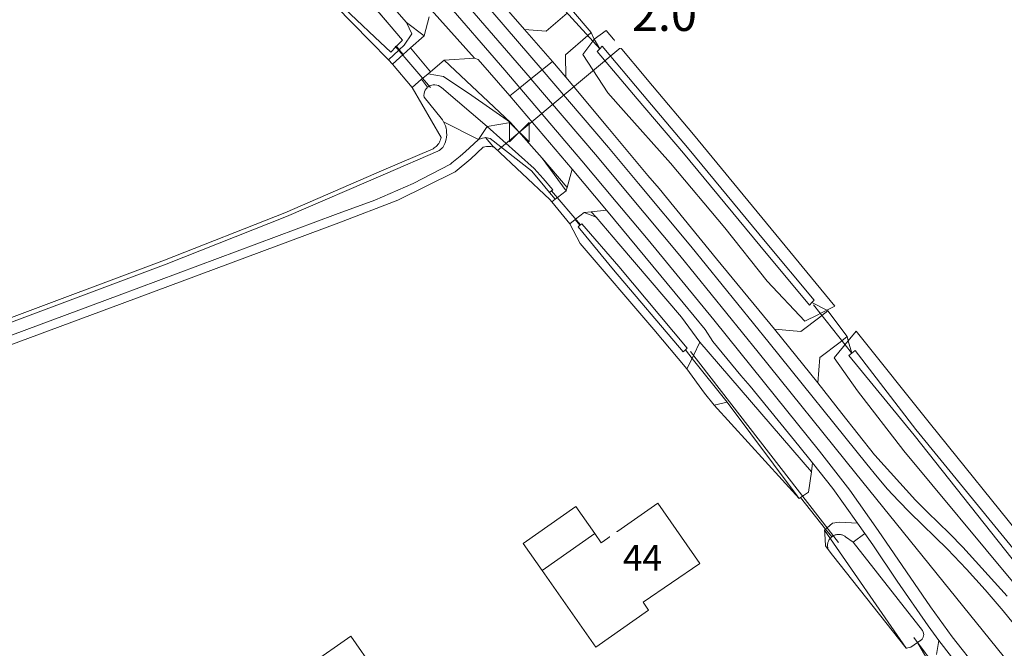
# Model space of a CAD drawing. Extents: x 140829 to 145054, y 448512 to 451778.
# Tile 60 of 152: x 142647 to 142761, y 450169 to 450242. Entities that reach past the tile are written whole.
import ezdxf

# ---------------------------------------------------------------- set-up
doc = ezdxf.new("R2010")
doc.units = 0
doc.header["$MEASUREMENT"] = 0
for name, color, linetype in [('geometrie2dBegroeidTerreindeel', 7, 'Continuous'), ('geometrie2dGebouwinstallatie', 7, 'Continuous'), ('geometrie2dGrondvlak', 7, 'Continuous'), ('geometrie2dOnbegroeidTerreindeel', 7, 'Continuous'), ('geometrie2dOndersteunendWaterdeel', 7, 'Continuous'), ('geometrie2dOndersteunendWegdeel', 7, 'Continuous'), ('geometrie2dOverigeConstructie', 7, 'Continuous'), ('geometrie2dVegetatieObject', 7, 'Continuous'), ('geometrie2dWaterdeel', 7, 'Continuous'), ('geometrie2dWegdeel', 7, 'Continuous'), ('HMPAL', 1, 'Continuous'), ('HUISNUMMER', 3, 'Continuous'), ('PPALHM', 10, 'Continuous')]:
    doc.layers.add(name, color=color, linetype=linetype)
doc.styles.get("Standard").update_dxf_attribs({"font": 'arial.ttf'})

msp = doc.modelspace()

# ---------------------------------------------------------------- linework, layer by layer
at = {"layer": 'geometrie2dBegroeidTerreindeel', "linetype": 'Continuous', "lineweight": 0}
for p, q in [((142683.44, 450243.23), (142687.46, 450239.12)), ((142713.17, 450240.1), (142710.88, 450242.79)), ((142713.51, 450239.33), (142713.17, 450240.1)), ((142714.89, 450240.35), (142713.51, 450239.33)), ((142715.76, 450239.36), (142714.89, 450240.35)), ((142687.46, 450239.12), (142689.61, 450236.92)), ((142720.3, 450233.92), (142715.76, 450239.36)), ((142689.61, 450236.92), (142690.79, 450238.05)), ((142691.28, 450237.54), (142690.04, 450236.42)), ((142690.79, 450238.05), (142690.85, 450238.1)), ((142690.85, 450238.1), (142691.28, 450237.54)), ((142689.61, 450236.92), (142690.04, 450236.42)), ((142690.04, 450236.42), (142689.61, 450236.92)), ((142689.61, 450236.92), (142689.61, 450236.92)), ((142690.04, 450236.42), (142692.33, 450233.74)), ((142725.05, 450228.24), (142720.3, 450233.92)), ((142692.33, 450233.74), (142695.7, 450227.92)), ((142741.5, 450208.3), (142725.05, 450228.24)), ((142695.34, 450227.1), (142695.24, 450226.98)), ((142695.43, 450227.22), (142695.34, 450227.1)), ((142695.51, 450227.36), (142695.43, 450227.22)), ((142695.57, 450227.49), (142695.51, 450227.36)), ((142695.63, 450227.64), (142695.57, 450227.49)), ((142695.67, 450227.79), (142695.63, 450227.64)), ((142695.7, 450227.92), (142695.67, 450227.79)), ((142694.77, 450226.61), (142689.05, 450224.15)), ((142694.9, 450226.69), (142694.77, 450226.61)), ((142695.03, 450226.78), (142694.9, 450226.69)), ((142695.14, 450226.87), (142695.03, 450226.78)), ((142695.24, 450226.98), (142695.14, 450226.87)), ((142689.05, 450224.15), (142677.55, 450219.17)), ((142677.55, 450219.17), (142663.56, 450213.64)), ((142663.56, 450213.64), (142635.32, 450203.08)), ((142740.55, 450207.82), (142741.5, 450208.3)), ((142740.69, 450207.75), (142740.55, 450207.82)), ((142742.92, 450204.76), (142740.69, 450207.75)), ((142743.97, 450205.41), (142743.06, 450204.29)), ((142752.61, 450194.57), (142743.97, 450205.41)), ((142743.06, 450204.29), (142742.92, 450204.76)), ((142765.98, 450178), (142752.61, 450194.57))]:
    msp.add_line(p, q, dxfattribs=at)
at = {"layer": 'geometrie2dGebouwinstallatie', "linetype": 'Continuous', "lineweight": 0}
for p, q in [((142705.25, 450180.72), (142711.37, 450185.02)), ((142711.37, 450185.02), (142713.58, 450181.87)), ((142713.58, 450181.87), (142707.46, 450177.57)), ((142707.46, 450177.57), (142705.25, 450180.72)), ((142707.46, 450177.57), (142707.46, 450177.57)), ((142680.45, 450166.62), (142685.21, 450169.95)), ((142685.21, 450169.95), (142688.96, 450164.6))]:
    msp.add_line(p, q, dxfattribs=at)
at = {"layer": 'geometrie2dGrondvlak', "linetype": 'Continuous', "lineweight": 0}
for p, q in [((142714.34, 450180.78), (142720.91, 450185.39)), ((142720.91, 450185.39), (142725.8, 450178.37)), ((142707.46, 450177.57), (142713.58, 450181.87)), ((142713.58, 450181.87), (142714.34, 450180.78)), ((142725.8, 450178.37), (142719.19, 450173.88)), ((142713.72, 450168.65), (142707.46, 450177.57)), ((142719.19, 450173.88), (142719.84, 450172.95)), ((142719.84, 450172.95), (142713.72, 450168.65)), ((142719.84, 450172.95), (142719.84, 450172.95))]:
    msp.add_line(p, q, dxfattribs=at)
at = {"layer": 'geometrie2dOnbegroeidTerreindeel', "linetype": 'Continuous', "lineweight": 0}
for p, q in [((142699.15, 450225.43), (142700.61, 450226.77)), ((142700.61, 450226.77), (142700.8, 450226.84)), ((142700.8, 450226.84), (142700.97, 450226.87)), ((142700.97, 450226.87), (142701.15, 450226.88)), ((142701.15, 450226.88), (142701.32, 450226.87)), ((142701.32, 450226.87), (142701.5, 450226.85)), ((142701.5, 450226.85), (142701.67, 450226.81)), ((142701.67, 450226.81), (142701.9, 450226.73)), ((142701.9, 450226.73), (142708.34, 450220.72)), ((142697.35, 450223.93), (142699.15, 450225.43)), ((142690.66, 450220.62), (142697.35, 450223.93)), ((142683.8, 450217.98), (142690.66, 450220.62)), ((142708.34, 450220.72), (142708.58, 450220.43)), ((142708.58, 450220.43), (142710.66, 450217.86)), ((142658.63, 450208.6), (142683.8, 450217.98)), ((142710.66, 450217.86), (142711.87, 450215.59)), ((142711.87, 450215.59), (142720.44, 450205.57)), ((142636.32, 450200.35), (142658.63, 450208.6)), ((142720.44, 450205.57), (142724.3, 450201)), ((142724.3, 450201), (142726.35, 450198.2)), ((142726.35, 450198.2), (142727.48, 450196.8)), ((142727.48, 450196.8), (142728.98, 450197.14)), ((142728.98, 450197.14), (142737.12, 450186.25)), ((142737.12, 450186.25), (142737.36, 450185.93)), ((142737.36, 450185.93), (142737.5, 450186.04)), ((142737.5, 450186.04), (142740.39, 450182.39)), ((142720.91, 450185.39), (142714.34, 450180.78)), ((142725.8, 450178.37), (142720.91, 450185.39)), ((142740.39, 450182.39), (142740.29, 450182.25)), ((142713.58, 450181.87), (142707.46, 450177.57)), ((142714.34, 450180.78), (142713.58, 450181.87)), ((142740.29, 450182.25), (142740.32, 450181.87)), ((142740.32, 450181.87), (142740.4, 450180.43)), ((142740.4, 450180.43), (142740.72, 450180.03)), ((142740.72, 450180.03), (142741.24, 450179.37)), ((142741.24, 450179.37), (142749.79, 450168.56)), ((142719.19, 450173.88), (142725.8, 450178.37)), ((142725.8, 450178.37), (142725.8, 450178.37)), ((142707.46, 450177.57), (142713.72, 450168.65)), ((142719.84, 450172.95), (142719.19, 450173.88)), ((142713.72, 450168.65), (142719.84, 450172.95)), ((142749.79, 450168.56), (142749.84, 450168.5))]:
    msp.add_line(p, q, dxfattribs=at)
at = {"layer": 'geometrie2dOndersteunendWaterdeel', "linetype": 'Continuous', "lineweight": 0}
for p, q in [((142689.66, 450241.06), (142683.56, 450248.32)), ((142685.79, 450248.02), (142691.69, 450241.28)), ((142687.46, 450239.12), (142683.44, 450243.23)), ((142683.74, 450243.6), (142688, 450239.59)), ((142691.21, 450239.22), (142689.66, 450241.06)), ((142691.69, 450241.28), (142692.31, 450239.96)), ((142692.31, 450239.96), (142691.41, 450238.64)), ((142713.51, 450239.33), (142714.89, 450240.35)), ((142714.89, 450240.35), (142715.76, 450239.36)), ((142689.61, 450236.92), (142687.46, 450239.12)), ((142688, 450239.59), (142689.86, 450237.84)), ((142690.45, 450238.44), (142690.53, 450238.53)), ((142690.53, 450238.53), (142691.21, 450239.22)), ((142690.53, 450238.53), (142690.85, 450238.1)), ((142690.85, 450238.1), (142690.53, 450238.53)), ((142691.41, 450238.64), (142690.85, 450238.1)), ((142712.19, 450237.57), (142713.35, 450239.11)), ((142713.35, 450239.11), (142713.51, 450239.33)), ((142714.15, 450238.2), (142713.51, 450239.33)), ((142713.51, 450239.33), (142714.15, 450238.2)), ((142714.45, 450238.51), (142714.16, 450238.22)), ((142719.14, 450232.94), (142714.45, 450238.51)), ((142715.76, 450239.36), (142720.3, 450233.92)), ((142690.79, 450238.05), (142689.61, 450236.92)), ((142689.86, 450237.84), (142690.45, 450238.44)), ((142690.85, 450238.1), (142690.79, 450238.05)), ((142690.85, 450238.1), (142690.85, 450238.1)), ((142715.09, 450233.09), (142712.19, 450237.57)), ((142714.15, 450238.2), (142713.84, 450237.9)), ((142713.84, 450237.9), (142718.51, 450232.41)), ((142714.16, 450238.22), (142714.15, 450238.2)), ((142693.58, 450234.8), (142694.19, 450235.31)), ((142694.19, 450235.31), (142695.97, 450235.02)), ((142695.97, 450235.02), (142699.29, 450232.81)), ((142692.33, 450233.74), (142693.44, 450234.68)), ((142693.44, 450234.68), (142693.58, 450234.8)), ((142693.44, 450234.68), (142694.14, 450233.75)), ((142694.14, 450233.75), (142693.44, 450234.68)), ((142694.33, 450233.89), (142694.2, 450233.8)), ((142694.48, 450233.96), (142694.33, 450233.89)), ((142694.62, 450234), (142694.48, 450233.96)), ((142694.78, 450234.03), (142694.62, 450234)), ((142694.99, 450234.05), (142694.78, 450234.03)), ((142695.2, 450234.01), (142694.99, 450234.05)), ((142695.4, 450233.94), (142695.2, 450234.01)), ((142695.58, 450233.84), (142695.4, 450233.94)), ((142720.3, 450233.92), (142725.05, 450228.24)), ((142695.7, 450227.92), (142692.33, 450233.74)), ((142693.73, 450233.01), (142693.72, 450232.8)), ((142693.72, 450232.8), (142693.74, 450232.59)), ((142693.78, 450233.21), (142693.73, 450233.01)), ((142693.86, 450233.41), (142693.78, 450233.21)), ((142693.97, 450233.58), (142693.86, 450233.41)), ((142694.08, 450233.7), (142693.97, 450233.58)), ((142694.14, 450233.75), (142694.08, 450233.7)), ((142694.2, 450233.8), (142694.14, 450233.75)), ((142695.74, 450233.71), (142695.58, 450233.84)), ((142701.06, 450229.18), (142695.74, 450233.71)), ((142699.29, 450232.81), (142703.79, 450229.67)), ((142716.9, 450231.05), (142715.09, 450233.09)), ((142724.54, 450226.53), (142719.14, 450232.94)), ((142693.74, 450232.59), (142695.7, 450230.17)), ((142718.51, 450232.41), (142723.88, 450226.08)), ((142722.37, 450224.92), (142716.9, 450231.05)), ((142695.7, 450230.17), (142695.86, 450229.96)), ((142695.86, 450229.96), (142696, 450229.74)), ((142696, 450229.74), (142696.11, 450229.5)), ((142696.11, 450229.5), (142696.21, 450229.26)), ((142703.79, 450229.67), (142701.06, 450229.18)), ((142701.06, 450229.18), (142703.79, 450229.67)), ((142703.79, 450229.67), (142707.47, 450225.49)), ((142703.79, 450229.67), (142703.79, 450229.67)), ((142696.21, 450229.26), (142696.28, 450229)), ((142696.28, 450229), (142696.33, 450228.75)), ((142696.33, 450228.75), (142696.35, 450228.49)), ((142696.36, 450228.22), (142696.34, 450227.96)), ((142696.35, 450228.49), (142696.36, 450228.22)), ((142701.06, 450229.18), (142701.06, 450229.18)), ((142706.53, 450224.32), (142701.06, 450229.18)), ((142725.05, 450228.24), (142741.5, 450208.3)), ((142695.24, 450226.98), (142695.34, 450227.1)), ((142695.34, 450227.1), (142695.43, 450227.22)), ((142695.43, 450227.22), (142695.51, 450227.36)), ((142695.51, 450227.36), (142695.57, 450227.49)), ((142695.57, 450227.49), (142695.63, 450227.64)), ((142695.63, 450227.64), (142695.67, 450227.79)), ((142695.67, 450227.79), (142695.7, 450227.92)), ((142696.14, 450227.2), (142696.03, 450226.97)), ((142696.22, 450227.4), (142696.14, 450227.2)), ((142696.23, 450227.45), (142696.22, 450227.4)), ((142696.3, 450227.7), (142696.23, 450227.45)), ((142696.34, 450227.96), (142696.3, 450227.7)), ((142699.01, 450226.69), (142700.07, 450227.69)), ((142700.07, 450227.69), (142700.09, 450227.69)), ((142700.09, 450227.69), (142700.29, 450227.77)), ((142700.29, 450227.77), (142700.52, 450227.84)), ((142700.52, 450227.84), (142700.75, 450227.88)), ((142700.75, 450227.88), (142700.89, 450227.9)), ((142700.89, 450227.9), (142701.72, 450226.9)), ((142700.89, 450227.9), (142701.4, 450227.81)), ((142701.72, 450226.9), (142700.89, 450227.9)), ((142700.89, 450227.9), (142700.89, 450227.9)), ((142701.4, 450227.81), (142706.22, 450224.05)), ((142689.05, 450224.15), (142694.77, 450226.61)), ((142695.31, 450226.31), (142689.24, 450223.7)), ((142694.77, 450226.61), (142694.9, 450226.69)), ((142694.9, 450226.69), (142695.03, 450226.78)), ((142695.03, 450226.78), (142695.14, 450226.87)), ((142695.14, 450226.87), (142695.24, 450226.98)), ((142695.47, 450226.4), (142695.31, 450226.31)), ((142695.63, 450226.5), (142695.47, 450226.4)), ((142695.77, 450226.62), (142695.63, 450226.5)), ((142695.91, 450226.74), (142695.77, 450226.62)), ((142696.03, 450226.97), (142695.91, 450226.74)), ((142697.92, 450225.72), (142698.54, 450226.27)), ((142698.54, 450226.27), (142699.01, 450226.69)), ((142700.61, 450226.77), (142699.15, 450225.43)), ((142700.8, 450226.84), (142700.61, 450226.77)), ((142700.97, 450226.87), (142700.8, 450226.84)), ((142701.15, 450226.88), (142700.97, 450226.87)), ((142701.32, 450226.87), (142701.15, 450226.88)), ((142701.5, 450226.85), (142701.32, 450226.87)), ((142701.67, 450226.81), (142701.5, 450226.85)), ((142701.9, 450226.73), (142701.67, 450226.81)), ((142701.72, 450226.9), (142701.9, 450226.73)), ((142701.9, 450226.73), (142701.72, 450226.9)), ((142708.34, 450220.72), (142701.9, 450226.73)), ((142723.88, 450226.08), (142732.76, 450215.37)), ((142733.41, 450215.8), (142724.54, 450226.53)), ((142692.46, 450222.58), (142696.79, 450224.81)), ((142696.79, 450224.81), (142696.97, 450224.96)), ((142696.97, 450224.96), (142697.92, 450225.72)), ((142699.15, 450225.43), (142697.35, 450223.93)), ((142707.47, 450225.49), (142710.26, 450221.71)), ((142728.7, 450217.4), (142722.37, 450224.92)), ((142677.55, 450219.17), (142689.05, 450224.15)), ((142689.24, 450223.7), (142677.74, 450218.71)), ((142697.35, 450223.93), (142690.66, 450220.62)), ((142706.22, 450224.05), (142707.21, 450222.85)), ((142707.56, 450223.14), (142706.53, 450224.32)), ((142688, 450220.62), (142692.46, 450222.58)), ((142707.21, 450222.85), (142708.32, 450221.52)), ((142708.69, 450221.83), (142707.56, 450223.14)), ((142708.32, 450221.52), (142708.56, 450221.72)), ((142708.32, 450221.52), (142708.98, 450220.73)), ((142708.98, 450220.73), (142708.32, 450221.52)), ((142708.56, 450221.72), (142708.69, 450221.83)), ((142710.26, 450221.71), (142709.23, 450220.92)), ((142683.44, 450218.94), (142688, 450220.62)), ((142690.66, 450220.62), (142683.8, 450217.98)), ((142708.58, 450220.43), (142708.34, 450220.72)), ((142708.98, 450220.73), (142708.58, 450220.43)), ((142709.23, 450220.92), (142708.98, 450220.73)), ((142663.56, 450213.64), (142677.55, 450219.17)), ((142711.35, 450218.41), (142712.34, 450219.18)), ((142712.34, 450219.18), (142713.75, 450218.65)), ((142658.27, 450209.57), (142683.44, 450218.94)), ((142683.8, 450217.98), (142658.63, 450208.6)), ((142677.74, 450218.71), (142663.73, 450213.18)), ((142710.66, 450217.86), (142711.3, 450218.37)), ((142711.87, 450215.59), (142710.66, 450217.86)), ((142710.66, 450217.86), (142710.66, 450217.86)), ((142711.3, 450218.37), (142711.35, 450218.41)), ((142711.3, 450218.37), (142711.86, 450217.7)), ((142711.86, 450217.7), (142711.3, 450218.37)), ((142712.09, 450217.89), (142711.91, 450217.74)), ((142716.39, 450212.9), (142712.09, 450217.89)), ((142713.75, 450218.65), (142716.37, 450215.53)), ((142711.86, 450217.7), (142711.64, 450217.51)), ((142711.64, 450217.51), (142715.77, 450212.53)), ((142711.91, 450217.74), (142711.86, 450217.7)), ((142733.62, 450211.19), (142728.7, 450217.4)), ((142720.44, 450205.57), (142711.87, 450215.59)), ((142739.07, 450209), (142733.41, 450215.8)), ((142716.37, 450215.53), (142723.68, 450207.04)), ((142732.76, 450215.37), (142738.53, 450208.42)), ((142635.32, 450203.08), (142663.56, 450213.64)), ((142663.73, 450213.18), (142635.5, 450202.62)), ((142715.77, 450212.53), (142723.87, 450202.99)), ((142724.34, 450203.42), (142716.39, 450212.9)), ((142738, 450206.55), (142733.62, 450211.19)), ((142635.97, 450201.32), (142658.27, 450209.57)), ((142738.53, 450208.42), (142738.8, 450208.71)), ((142738.8, 450208.71), (142739.07, 450209)), ((142740.55, 450207.82), (142738.8, 450208.71)), ((142738.8, 450208.71), (142740.55, 450207.82)), ((142658.63, 450208.6), (142636.32, 450200.35)), ((142740.55, 450207.82), (142739.8, 450207.45)), ((142741.5, 450208.3), (142740.55, 450207.82)), ((142741.5, 450208.3), (142741.5, 450208.3)), ((142723.68, 450207.04), (142725.79, 450204.13)), ((142739.53, 450207.31), (142738, 450206.55)), ((142739.8, 450207.45), (142739.53, 450207.31)), ((142739.53, 450207.31), (142739.53, 450207.31)), ((142724.3, 450201), (142720.44, 450205.57)), ((142743.06, 450204.29), (142743.97, 450205.41)), ((142743.97, 450205.41), (142752.61, 450194.57)), ((142725.79, 450204.13), (142725.05, 450202.57)), ((142742.67, 450203.81), (142743.06, 450204.29)), ((142743.06, 450204.29), (142743.48, 450202.85)), ((142743.06, 450204.29), (142743.06, 450204.29)), ((142743.48, 450202.85), (142743.06, 450204.29)), ((142723.87, 450202.99), (142724.1, 450203.2)), ((142724.1, 450203.2), (142724.11, 450203.21)), ((142724.11, 450203.21), (142724.34, 450203.42)), ((142724.11, 450203.21), (142724.89, 450202.23)), ((142724.89, 450202.23), (142724.11, 450203.21)), ((142741.42, 450202.29), (142742.51, 450203.62)), ((142742.51, 450203.62), (142742.67, 450203.81)), ((142743.84, 450203.14), (142743.48, 450202.85)), ((142750.9, 450193.95), (142743.84, 450203.14)), ((142724.89, 450202.23), (142724.3, 450201)), ((142725.05, 450202.57), (142724.89, 450202.23)), ((142724.89, 450202.23), (142724.89, 450202.23)), ((142744.14, 450198.47), (142741.42, 450202.29)), ((142743.48, 450202.85), (142743.12, 450202.56)), ((142743.12, 450202.56), (142750.7, 450193.29)), ((142749.52, 450191.48), (142744.14, 450198.47)), ((142764.36, 450177.5), (142750.9, 450193.95)), ((142752.61, 450194.57), (142765.98, 450178)), ((142750.7, 450193.29), (142765.4, 450174.75)), ((142762.35, 450176.07), (142749.52, 450191.48))]:
    msp.add_line(p, q, dxfattribs=at)
at = {"layer": 'geometrie2dOndersteunendWegdeel', "linetype": 'Continuous', "lineweight": 0}
for p, q in [((142705.42, 450240.48), (142697.55, 450249.46)), ((142691.69, 450241.28), (142685.79, 450248.02)), ((142694.34, 450241.93), (142693.74, 450239.73)), ((142710.38, 450242.37), (142707.91, 450240.29)), ((142693.74, 450239.73), (142691.69, 450241.28)), ((142691.69, 450241.28), (142693.74, 450239.73)), ((142692.31, 450239.96), (142691.69, 450241.28)), ((142691.69, 450241.28), (142691.69, 450241.28)), ((142691.41, 450238.64), (142692.31, 450239.96)), ((142693.74, 450239.73), (142692.16, 450238.34)), ((142707.91, 450240.29), (142705.42, 450240.48)), ((142710.18, 450237.52), (142712.76, 450239.75)), ((142712.76, 450239.75), (142713.17, 450240.1)), ((142713.17, 450240.1), (142713.51, 450239.33)), ((142690.85, 450238.1), (142691.41, 450238.64)), ((142713.35, 450239.11), (142712.19, 450237.57)), ((142713.51, 450239.33), (142713.35, 450239.11)), ((142691.28, 450237.54), (142690.85, 450238.1)), ((142692.16, 450238.34), (142691.28, 450237.54)), ((142710.22, 450234.91), (142710.18, 450237.52)), ((142712.19, 450237.57), (142715.09, 450233.09)), ((142694.47, 450235.55), (142696.05, 450236.91)), ((142696.05, 450236.91), (142699.58, 450237.15)), ((142703.79, 450229.67), (142696.05, 450236.91)), ((142696.05, 450236.91), (142703.79, 450229.67)), ((142699.58, 450237.15), (142700.03, 450236.96)), ((142700.03, 450236.96), (142703.71, 450232.76)), ((142694.19, 450235.31), (142694.47, 450235.55)), ((142695.97, 450235.02), (142694.19, 450235.31)), ((142694.47, 450235.55), (142694.47, 450235.55)), ((142699.29, 450232.81), (142695.97, 450235.02)), ((142715.1, 450229.06), (142710.22, 450234.91)), ((142703.79, 450229.67), (142699.29, 450232.81)), ((142703.71, 450232.76), (142703.72, 450232.75)), ((142703.72, 450232.75), (142710.94, 450224.21)), ((142715.09, 450233.09), (142716.9, 450231.05)), ((142716.9, 450231.05), (142722.37, 450224.92)), ((142707.47, 450225.49), (142703.79, 450229.67)), ((142719.76, 450223.51), (142715.1, 450229.06)), ((142710.37, 450222.1), (142707.47, 450225.49)), ((142707.47, 450225.49), (142707.47, 450225.49)), ((142707.47, 450225.49), (142710.37, 450222.1)), ((142710.26, 450221.71), (142707.47, 450225.49)), ((142707.47, 450225.49), (142707.47, 450225.49)), ((142722.37, 450224.92), (142728.7, 450217.4)), ((142710.94, 450224.21), (142710.37, 450222.1)), ((142721.05, 450221.97), (142719.76, 450223.51)), ((142719.76, 450223.51), (142719.76, 450223.51)), ((142710.37, 450222.1), (142710.26, 450221.71)), ((142727.75, 450213.79), (142721.05, 450221.97)), ((142712.34, 450219.18), (142713.15, 450219.27)), ((142713.75, 450218.65), (142712.34, 450219.18)), ((142713.15, 450219.27), (142714.94, 450219.47)), ((142713.75, 450218.65), (142713.15, 450219.27)), ((142713.15, 450219.27), (142713.75, 450218.65)), ((142713.15, 450219.27), (142713.15, 450219.27)), ((142714.94, 450219.47), (142723.86, 450208.68)), ((142716.37, 450215.53), (142713.75, 450218.65)), ((142728.7, 450217.4), (142733.62, 450211.19)), ((142723.68, 450207.04), (142716.37, 450215.53)), ((142734.47, 450205.62), (142727.75, 450213.79)), ((142733.62, 450211.19), (142738, 450206.55)), ((142723.86, 450208.68), (142726.4, 450205.6)), ((142739.8, 450207.45), (142740.55, 450207.82)), ((142740.69, 450207.75), (142739.99, 450207.21)), ((142740.55, 450207.82), (142740.69, 450207.75)), ((142725.79, 450204.13), (142723.68, 450207.04)), ((142739.75, 450207.03), (142737.53, 450205.35)), ((142738, 450206.55), (142739.53, 450207.31)), ((142739.53, 450207.31), (142739.8, 450207.45)), ((142739.99, 450207.21), (142739.75, 450207.03)), ((142726.4, 450205.6), (142727.31, 450204.21)), ((142737.53, 450205.35), (142734.47, 450205.62)), ((142725.05, 450202.57), (142725.79, 450204.13)), ((142738.76, 450189.05), (142725.79, 450204.13)), ((142725.79, 450204.13), (142738.76, 450189.05)), ((142725.79, 450204.13), (142725.79, 450204.13)), ((142727.31, 450204.21), (142730.58, 450200.24)), ((142739.76, 450202.32), (142742.1, 450204.13)), ((142742.1, 450204.13), (142742.3, 450204.29)), ((142742.3, 450204.29), (142742.92, 450204.76)), ((142743.06, 450204.29), (142742.67, 450203.81)), ((142742.92, 450204.76), (142743.06, 450204.29)), ((142742.51, 450203.62), (142741.42, 450202.29)), ((142742.67, 450203.81), (142742.51, 450203.62)), ((142724.3, 450201), (142724.89, 450202.23)), ((142724.89, 450202.23), (142725.05, 450202.57)), ((142724.89, 450202.23), (142728.98, 450197.14)), ((142728.98, 450197.14), (142724.89, 450202.23)), ((142739.51, 450199.38), (142739.76, 450202.32)), ((142741.42, 450202.29), (142744.14, 450198.47)), ((142726.35, 450198.2), (142724.3, 450201)), ((142724.3, 450201), (142724.3, 450201)), ((142730.58, 450200.24), (142731.65, 450199.01)), ((142731.65, 450199.01), (142737.29, 450192.06)), ((142742.31, 450195.83), (142739.51, 450199.38)), ((142744.14, 450198.47), (142749.52, 450191.48)), ((142727.48, 450196.8), (142726.35, 450198.2)), ((142728.98, 450197.14), (142727.48, 450196.8)), ((142737.12, 450186.25), (142728.98, 450197.14)), ((142746.11, 450191.02), (142742.31, 450195.83)), ((142737.29, 450192.06), (142738.9, 450190.07)), ((142746.16, 450190.97), (142746.11, 450191.02)), ((142746.11, 450191.02), (142746.11, 450191.02)), ((142750.87, 450185.76), (142746.16, 450190.97)), ((142749.52, 450191.48), (142762.35, 450176.07)), ((142738.9, 450190.07), (142738.76, 450189.05)), ((142738.9, 450190.07), (142738.9, 450190.07)), ((142738.76, 450189.05), (142738.44, 450186.69)), ((142737.36, 450185.93), (142737.12, 450186.25)), ((142737.5, 450186.04), (142737.36, 450185.93)), ((142737.75, 450186.21), (142737.5, 450186.04)), ((142738.44, 450186.69), (142737.75, 450186.21)), ((142752.25, 450184.37), (142750.87, 450185.76)), ((142754.81, 450181.86), (142752.25, 450184.37)), ((142740.29, 450182.25), (142740.39, 450182.39)), ((142740.39, 450182.39), (142740.59, 450182.55)), ((142741.13, 450181.48), (142740.39, 450182.39)), ((142740.39, 450182.39), (142741.13, 450181.48)), ((142740.59, 450182.55), (142741.24, 450183.08)), ((142741.24, 450183.08), (142742, 450183.2)), ((142742, 450183.2), (142744.12, 450183.09)), ((142744.12, 450183.09), (142744.98, 450181.88)), ((142744.12, 450183.09), (142744.12, 450183.09)), ((142740.32, 450181.87), (142740.29, 450182.25)), ((142740.4, 450180.43), (142740.32, 450181.87)), ((142740.89, 450181.23), (142740.84, 450181.16)), ((142740.94, 450181.3), (142740.89, 450181.23)), ((142741.01, 450181.37), (142740.94, 450181.3)), ((142741.07, 450181.43), (142741.01, 450181.37)), ((142741.1, 450181.46), (142741.07, 450181.43)), ((142741.13, 450181.48), (142741.1, 450181.46)), ((142741.14, 450181.49), (142741.13, 450181.48)), ((142741.21, 450181.55), (142741.14, 450181.49)), ((142741.29, 450181.59), (142741.21, 450181.55)), ((142741.32, 450181.61), (142741.29, 450181.59)), ((142741.37, 450181.64), (142741.32, 450181.61)), ((142741.46, 450181.68), (142741.37, 450181.64)), ((142741.54, 450181.71), (142741.46, 450181.68)), ((142741.63, 450181.73), (142741.54, 450181.71)), ((142741.72, 450181.75), (142741.63, 450181.73)), ((142741.81, 450181.76), (142741.72, 450181.75)), ((142741.9, 450181.77), (142741.81, 450181.76)), ((142741.99, 450181.77), (142741.9, 450181.77)), ((142742.08, 450181.77), (142741.99, 450181.77)), ((142742.17, 450181.75), (142742.08, 450181.77)), ((142742.26, 450181.73), (142742.17, 450181.75)), ((142742.35, 450181.71), (142742.26, 450181.73)), ((142742.43, 450181.68), (142742.35, 450181.71)), ((142742.51, 450181.64), (142742.43, 450181.68)), ((142742.59, 450181.6), (142742.51, 450181.64)), ((142742.67, 450181.55), (142742.59, 450181.6)), ((142742.74, 450181.5), (142742.67, 450181.55)), ((142742.75, 450181.49), (142742.74, 450181.5)), ((142743.61, 450180.88), (142742.75, 450181.49)), ((142744.98, 450181.88), (142743.61, 450180.88)), ((142743.61, 450180.88), (142744.98, 450181.88)), ((142744.98, 450181.88), (142745.9, 450180.57)), ((142756.38, 450180.28), (142754.81, 450181.86)), ((142740.72, 450180.03), (142740.4, 450180.43)), ((142740.65, 450180.56), (142740.64, 450180.46)), ((142740.64, 450180.46), (142740.65, 450180.37)), ((142740.67, 450180.74), (142740.65, 450180.65)), ((142740.65, 450180.65), (142740.65, 450180.56)), ((142740.65, 450180.37), (142740.66, 450180.28)), ((142740.66, 450180.28), (142740.67, 450180.19)), ((142740.69, 450180.82), (142740.67, 450180.74)), ((142740.67, 450180.19), (142740.69, 450180.1)), ((142740.72, 450180.91), (142740.69, 450180.82)), ((142740.69, 450180.1), (142740.72, 450180.03)), ((142740.75, 450180.99), (142740.72, 450180.91)), ((142740.79, 450181.08), (142740.75, 450180.99)), ((142740.84, 450181.16), (142740.79, 450181.08)), ((142751.69, 450170.59), (142743.61, 450180.88)), ((142745.9, 450180.57), (142748.75, 450176.32)), ((142761.52, 450174.6), (142756.38, 450180.28)), ((142740.72, 450180.03), (142740.72, 450180.03)), ((142748.75, 450176.32), (142752.34, 450171.14)), ((142752.34, 450171.14), (142753.6, 450169.44)), ((142751.63, 450169.58), (142751.78, 450169.84)), ((142751.78, 450170.42), (142751.69, 450170.59)), ((142751.83, 450170.13), (142751.78, 450170.42)), ((142751.78, 450169.84), (142751.83, 450170.13)), ((142749.79, 450168.56), (142750.32, 450168.67)), ((142750.32, 450168.67), (142751.1, 450169.19)), ((142751.1, 450169.19), (142751.11, 450169.19)), ((142751.11, 450169.19), (142751.39, 450169.38)), ((142751.11, 450169.19), (142752.78, 450166.32)), ((142752.78, 450166.32), (142751.11, 450169.19)), ((142751.39, 450169.38), (142751.41, 450169.39)), ((142751.41, 450169.39), (142751.63, 450169.58)), ((142753.6, 450169.44), (142753.3, 450167.8)), ((142753.6, 450169.44), (142753.6, 450169.44)), ((142749.84, 450168.5), (142749.79, 450168.56)), ((142749.79, 450168.56), (142749.79, 450168.56))]:
    msp.add_line(p, q, dxfattribs=at)
at = {"layer": 'geometrie2dOverigeConstructie', "linetype": 'Continuous', "lineweight": 0}
for p, q in [((142709.33, 450243.52), (142714.21, 450238.17)), ((142714.21, 450238.17), (142709.33, 450243.52)), ((142694.49, 450233.74), (142690.37, 450238.54)), ((142690.37, 450238.54), (142694.49, 450233.74)), ((142711.91, 450217.74), (142708.56, 450221.72)), ((142708.56, 450221.72), (142711.91, 450217.74)), ((142739.02, 450208.44), (142743.42, 450202.87)), ((142743.42, 450202.87), (142739.02, 450208.44)), ((142724.7, 450203.02), (142741.93, 450180.83)), ((142741.93, 450180.83), (142724.7, 450203.02)), ((142750.68, 450169.77), (142757.41, 450160.8)), ((142757.41, 450160.8), (142750.68, 450169.77))]:
    msp.add_line(p, q, dxfattribs=at)
at = {"layer": 'geometrie2dVegetatieObject', "linetype": 'Continuous', "lineweight": 0}
for p, q in [((142728.98, 450197.14), (142727.48, 450196.8)), ((142727.48, 450196.8), (142737.36, 450185.93)), ((142737.12, 450186.25), (142728.98, 450197.14)), ((142737.36, 450185.93), (142737.12, 450186.25)), ((142740.29, 450182.25), (142740.32, 450181.87)), ((142749.79, 450168.56), (142740.29, 450182.25)), ((142740.32, 450181.87), (142740.4, 450180.43)), ((142740.4, 450180.43), (142740.72, 450180.03)), ((142740.72, 450180.03), (142741.24, 450179.37)), ((142741.24, 450179.37), (142749.79, 450168.56))]:
    msp.add_line(p, q, dxfattribs=at)
at = {"layer": 'geometrie2dWaterdeel', "linetype": 'Continuous', "lineweight": 0}
for p, q in [((142683.56, 450248.32), (142689.66, 450241.06)), ((142688, 450239.59), (142683.74, 450243.6)), ((142689.66, 450241.06), (142691.21, 450239.22)), ((142689.86, 450237.84), (142688, 450239.59)), ((142690.53, 450238.53), (142690.45, 450238.44)), ((142691.21, 450239.22), (142690.53, 450238.53)), ((142714.16, 450238.22), (142714.45, 450238.51)), ((142714.45, 450238.51), (142719.14, 450232.94)), ((142690.45, 450238.44), (142689.86, 450237.84)), ((142713.84, 450237.9), (142714.15, 450238.2)), ((142718.51, 450232.41), (142713.84, 450237.9)), ((142714.15, 450238.2), (142714.16, 450238.22)), ((142694.2, 450233.8), (142694.33, 450233.89)), ((142694.33, 450233.89), (142694.48, 450233.96)), ((142694.48, 450233.96), (142694.62, 450234)), ((142694.62, 450234), (142694.78, 450234.03)), ((142694.78, 450234.03), (142694.99, 450234.05)), ((142694.99, 450234.05), (142695.2, 450234.01)), ((142695.2, 450234.01), (142695.4, 450233.94)), ((142695.4, 450233.94), (142695.58, 450233.84)), ((142693.72, 450232.8), (142693.73, 450233.01)), ((142693.74, 450232.59), (142693.72, 450232.8)), ((142693.73, 450233.01), (142693.78, 450233.21)), ((142693.78, 450233.21), (142693.86, 450233.41)), ((142693.86, 450233.41), (142693.97, 450233.58)), ((142693.97, 450233.58), (142694.08, 450233.7)), ((142694.08, 450233.7), (142694.14, 450233.75)), ((142694.14, 450233.75), (142694.2, 450233.8)), ((142695.58, 450233.84), (142695.74, 450233.71)), ((142695.74, 450233.71), (142701.06, 450229.18)), ((142719.14, 450232.94), (142724.54, 450226.53)), ((142695.7, 450230.17), (142693.74, 450232.59)), ((142723.88, 450226.08), (142718.51, 450232.41)), ((142695.86, 450229.96), (142695.7, 450230.17)), ((142696, 450229.74), (142695.86, 450229.96)), ((142696.11, 450229.5), (142696, 450229.74)), ((142696, 450229.74), (142700.07, 450227.69)), ((142700.07, 450227.69), (142696, 450229.74)), ((142696.21, 450229.26), (142696.11, 450229.5)), ((142696.28, 450229), (142696.21, 450229.26)), ((142696.33, 450228.75), (142696.28, 450229)), ((142696.35, 450228.49), (142696.33, 450228.75)), ((142696.34, 450227.96), (142696.36, 450228.22)), ((142696.36, 450228.22), (142696.35, 450228.49)), ((142700.07, 450227.69), (142701.06, 450229.18)), ((142701.06, 450229.18), (142700.07, 450227.69)), ((142701.06, 450229.18), (142706.53, 450224.32)), ((142696.03, 450226.97), (142696.14, 450227.2)), ((142696.14, 450227.2), (142696.22, 450227.4)), ((142696.22, 450227.4), (142696.23, 450227.45)), ((142696.23, 450227.45), (142696.3, 450227.7)), ((142696.3, 450227.7), (142696.34, 450227.96)), ((142700.07, 450227.69), (142699.01, 450226.69)), ((142700.09, 450227.69), (142700.07, 450227.69)), ((142700.07, 450227.69), (142700.07, 450227.69)), ((142700.07, 450227.69), (142700.07, 450227.69)), ((142700.29, 450227.77), (142700.09, 450227.69)), ((142700.52, 450227.84), (142700.29, 450227.77)), ((142700.75, 450227.88), (142700.52, 450227.84)), ((142700.89, 450227.9), (142700.75, 450227.88)), ((142701.4, 450227.81), (142700.89, 450227.9)), ((142706.22, 450224.05), (142701.4, 450227.81)), ((142689.24, 450223.7), (142695.31, 450226.31)), ((142695.31, 450226.31), (142695.47, 450226.4)), ((142695.47, 450226.4), (142695.63, 450226.5)), ((142695.63, 450226.5), (142695.77, 450226.62)), ((142695.77, 450226.62), (142695.91, 450226.74)), ((142695.91, 450226.74), (142696.03, 450226.97)), ((142698.54, 450226.27), (142697.92, 450225.72)), ((142699.01, 450226.69), (142698.54, 450226.27)), ((142732.76, 450215.37), (142723.88, 450226.08)), ((142724.54, 450226.53), (142733.41, 450215.8)), ((142696.79, 450224.81), (142692.46, 450222.58)), ((142696.97, 450224.96), (142696.79, 450224.81)), ((142697.92, 450225.72), (142696.97, 450224.96)), ((142677.74, 450218.71), (142689.24, 450223.7)), ((142707.21, 450222.85), (142706.22, 450224.05)), ((142706.53, 450224.32), (142707.56, 450223.14)), ((142692.46, 450222.58), (142688, 450220.62)), ((142708.32, 450221.52), (142707.21, 450222.85)), ((142707.56, 450223.14), (142708.69, 450221.83)), ((142708.56, 450221.72), (142708.32, 450221.52)), ((142708.69, 450221.83), (142708.56, 450221.72)), ((142688, 450220.62), (142683.44, 450218.94)), ((142683.44, 450218.94), (142658.27, 450209.57)), ((142663.73, 450213.18), (142677.74, 450218.71)), ((142711.91, 450217.74), (142712.09, 450217.89)), ((142712.09, 450217.89), (142716.39, 450212.9)), ((142711.64, 450217.51), (142711.86, 450217.7)), ((142715.77, 450212.53), (142711.64, 450217.51)), ((142711.86, 450217.7), (142711.91, 450217.74)), ((142711.86, 450217.7), (142711.86, 450217.7)), ((142733.41, 450215.8), (142739.07, 450209)), ((142738.53, 450208.42), (142732.76, 450215.37)), ((142635.5, 450202.62), (142663.73, 450213.18)), ((142723.87, 450202.99), (142715.77, 450212.53)), ((142716.39, 450212.9), (142724.34, 450203.42)), ((142658.27, 450209.57), (142635.97, 450201.32)), ((142738.8, 450208.71), (142738.53, 450208.42)), ((142739.07, 450209), (142738.8, 450208.71)), ((142738.8, 450208.71), (142738.8, 450208.71)), ((142724.1, 450203.2), (142723.87, 450202.99)), ((142724.11, 450203.21), (142724.1, 450203.2)), ((142724.34, 450203.42), (142724.11, 450203.21)), ((142743.48, 450202.85), (142743.84, 450203.14)), ((142743.84, 450203.14), (142750.9, 450193.95)), ((142743.12, 450202.56), (142743.48, 450202.85)), ((142750.7, 450193.29), (142743.12, 450202.56)), ((142750.9, 450193.95), (142764.36, 450177.5)), ((142765.4, 450174.75), (142750.7, 450193.29)), ((142740.84, 450181.16), (142740.89, 450181.23)), ((142740.89, 450181.23), (142740.94, 450181.3)), ((142740.94, 450181.3), (142741.01, 450181.37)), ((142741.01, 450181.37), (142741.07, 450181.43)), ((142741.07, 450181.43), (142741.1, 450181.46)), ((142741.1, 450181.46), (142741.13, 450181.48)), ((142741.13, 450181.48), (142741.14, 450181.49)), ((142741.14, 450181.49), (142741.21, 450181.55)), ((142741.21, 450181.55), (142741.29, 450181.59)), ((142741.29, 450181.59), (142741.32, 450181.61)), ((142741.32, 450181.61), (142741.37, 450181.64)), ((142741.37, 450181.64), (142741.46, 450181.68)), ((142741.46, 450181.68), (142741.54, 450181.71)), ((142741.54, 450181.71), (142741.63, 450181.73)), ((142741.63, 450181.73), (142741.72, 450181.75)), ((142741.72, 450181.75), (142741.81, 450181.76)), ((142741.81, 450181.76), (142741.9, 450181.77)), ((142741.9, 450181.77), (142741.99, 450181.77)), ((142741.99, 450181.77), (142742.08, 450181.77)), ((142742.08, 450181.77), (142742.17, 450181.75)), ((142742.17, 450181.75), (142742.26, 450181.73)), ((142742.26, 450181.73), (142742.35, 450181.71)), ((142742.35, 450181.71), (142742.43, 450181.68)), ((142742.43, 450181.68), (142742.51, 450181.64)), ((142742.51, 450181.64), (142742.59, 450181.6)), ((142742.59, 450181.6), (142742.67, 450181.55)), ((142742.67, 450181.55), (142742.74, 450181.5)), ((142742.74, 450181.5), (142742.75, 450181.49)), ((142742.75, 450181.49), (142743.61, 450180.88)), ((142740.64, 450180.46), (142740.65, 450180.56)), ((142740.65, 450180.37), (142740.64, 450180.46)), ((142740.65, 450180.65), (142740.67, 450180.74)), ((142740.65, 450180.56), (142740.65, 450180.65)), ((142740.66, 450180.28), (142740.65, 450180.37)), ((142740.67, 450180.19), (142740.66, 450180.28)), ((142740.67, 450180.74), (142740.69, 450180.82)), ((142740.69, 450180.1), (142740.67, 450180.19)), ((142740.69, 450180.82), (142740.72, 450180.91)), ((142740.72, 450180.03), (142740.69, 450180.1)), ((142740.72, 450180.91), (142740.75, 450180.99)), ((142740.75, 450180.99), (142740.79, 450181.08)), ((142740.79, 450181.08), (142740.84, 450181.16)), ((142743.61, 450180.88), (142751.69, 450170.59)), ((142741.24, 450179.37), (142740.72, 450180.03)), ((142740.72, 450180.03), (142740.72, 450180.03)), ((142749.79, 450168.56), (142741.24, 450179.37)), ((142751.78, 450169.84), (142751.63, 450169.58)), ((142751.69, 450170.59), (142751.78, 450170.42)), ((142751.78, 450170.42), (142751.83, 450170.13)), ((142751.83, 450170.13), (142751.78, 450169.84)), ((142750.32, 450168.67), (142749.79, 450168.56)), ((142751.1, 450169.19), (142750.32, 450168.67)), ((142751.11, 450169.19), (142751.1, 450169.19)), ((142751.39, 450169.38), (142751.11, 450169.19)), ((142751.41, 450169.39), (142751.39, 450169.38)), ((142751.63, 450169.58), (142751.41, 450169.39))]:
    msp.add_line(p, q, dxfattribs=at)
at = {"layer": 'geometrie2dWegdeel', "linetype": 'Continuous', "lineweight": 0}
for p, q in [((142697.55, 450249.46), (142705.42, 450240.48)), ((142698.57, 450246.11), (142707.45, 450235.76)), ((142707.45, 450235.76), (142698.57, 450246.11)), ((142703.12, 450235.73), (142695.34, 450244.73)), ((142695.34, 450244.73), (142703.12, 450235.73)), ((142706.06, 450234.84), (142697.31, 450244.97)), ((142697.31, 450244.97), (142706.06, 450234.84)), ((142693.74, 450239.73), (142694.34, 450241.93)), ((142694.57, 450242.77), (142699.58, 450237.15)), ((142699.58, 450237.15), (142694.57, 450242.77)), ((142707.91, 450240.29), (142710.38, 450242.37)), ((142710.88, 450242.79), (142713.17, 450240.1)), ((142692.16, 450238.34), (142693.74, 450239.73)), ((142708.65, 450236.73), (142705.42, 450240.48)), ((142705.42, 450240.48), (142707.91, 450240.29)), ((142705.42, 450240.48), (142708.65, 450236.73)), ((142712.76, 450239.75), (142710.18, 450237.52)), ((142713.17, 450240.1), (142712.76, 450239.75)), ((142690.04, 450236.42), (142691.28, 450237.54)), ((142691.28, 450237.54), (142692.16, 450238.34)), ((142694.47, 450235.55), (142692.16, 450238.34)), ((142692.16, 450238.34), (142694.47, 450235.55)), ((142710.18, 450237.52), (142710.22, 450234.91)), ((142692.33, 450233.74), (142690.04, 450236.42)), ((142696.05, 450236.91), (142694.47, 450235.55)), ((142699.58, 450237.15), (142696.05, 450236.91)), ((142700.03, 450236.96), (142699.58, 450237.15)), ((142703.71, 450232.76), (142700.03, 450236.96)), ((142708.65, 450236.73), (142707.45, 450235.76)), ((142707.45, 450235.76), (142708.65, 450236.73)), ((142710.22, 450234.91), (142708.65, 450236.73)), ((142708.65, 450236.73), (142708.65, 450236.73)), ((142708.65, 450236.73), (142710.22, 450234.91)), ((142694.19, 450235.31), (142693.58, 450234.8)), ((142694.47, 450235.55), (142694.19, 450235.31)), ((142694.19, 450235.31), (142694.19, 450235.31)), ((142694.47, 450235.55), (142694.47, 450235.55)), ((142704.87, 450233.68), (142703.12, 450235.73)), ((142703.12, 450235.73), (142704.87, 450233.68)), ((142707.45, 450235.76), (142706.16, 450234.72)), ((142706.16, 450234.72), (142707.45, 450235.76)), ((142715.17, 450226.75), (142707.45, 450235.76)), ((142707.45, 450235.76), (142715.17, 450226.75)), ((142693.44, 450234.68), (142692.33, 450233.74)), ((142693.58, 450234.8), (142693.44, 450234.68)), ((142706.16, 450234.72), (142704.87, 450233.68)), ((142706.16, 450234.72), (142706.06, 450234.84)), ((142706.06, 450234.84), (142706.16, 450234.72)), ((142713.89, 450225.68), (142706.16, 450234.72)), ((142706.16, 450234.72), (142713.89, 450225.68)), ((142710.22, 450234.91), (142715.1, 450229.06)), ((142703.72, 450232.75), (142703.71, 450232.76)), ((142704.87, 450233.68), (142703.72, 450232.75)), ((142703.72, 450232.75), (142704.87, 450233.68)), ((142710.94, 450224.21), (142703.72, 450232.75)), ((142704.87, 450233.68), (142712.09, 450225.19)), ((142712.09, 450225.19), (142704.87, 450233.68)), ((142715.1, 450229.06), (142719.76, 450223.51)), ((142718.65, 450222.58), (142715.17, 450226.75)), ((142715.17, 450226.75), (142718.65, 450222.58)), ((142712.09, 450225.19), (142716.08, 450220.42)), ((142716.08, 450220.42), (142712.09, 450225.19)), ((142717.36, 450221.5), (142713.89, 450225.68)), ((142713.89, 450225.68), (142717.36, 450221.5)), ((142710.37, 450222.1), (142710.94, 450224.21)), ((142710.94, 450224.21), (142714.94, 450219.47)), ((142714.94, 450219.47), (142710.94, 450224.21)), ((142710.94, 450224.21), (142710.94, 450224.21)), ((142724.73, 450215.26), (142718.65, 450222.58)), ((142718.65, 450222.58), (142724.73, 450215.26)), ((142719.76, 450223.51), (142721.05, 450221.97)), ((142709.23, 450220.92), (142710.26, 450221.71)), ((142710.26, 450221.71), (142710.37, 450222.1)), ((142723.45, 450214.19), (142717.36, 450221.5)), ((142717.36, 450221.5), (142723.45, 450214.19)), ((142721.05, 450221.97), (142727.75, 450213.79)), ((142708.58, 450220.43), (142708.98, 450220.73)), ((142710.66, 450217.86), (142708.58, 450220.43)), ((142708.98, 450220.73), (142709.23, 450220.92)), ((142716.08, 450220.42), (142719.79, 450216)), ((142719.79, 450216), (142716.08, 450220.42)), ((142712.34, 450219.18), (142711.35, 450218.41)), ((142713.15, 450219.27), (142712.34, 450219.18)), ((142714.94, 450219.47), (142713.15, 450219.27)), ((142714.94, 450219.47), (142714.94, 450219.47)), ((142723.86, 450208.68), (142714.94, 450219.47)), ((142711.3, 450218.37), (142710.66, 450217.86)), ((142711.35, 450218.41), (142711.3, 450218.37)), ((142719.79, 450216), (142727.43, 450206.71)), ((142727.43, 450206.71), (142719.79, 450216)), ((142733.85, 450204.02), (142724.73, 450215.26)), ((142724.73, 450215.26), (142733.85, 450204.02)), ((142732.57, 450202.95), (142723.45, 450214.19)), ((142723.45, 450214.19), (142732.57, 450202.95)), ((142727.75, 450213.79), (142734.47, 450205.62)), ((142726.4, 450205.6), (142723.86, 450208.68)), ((142739.99, 450207.21), (142740.69, 450207.75)), ((142740.69, 450207.75), (142742.92, 450204.76)), ((142727.43, 450206.71), (142733.3, 450199.39)), ((142733.3, 450199.39), (142727.43, 450206.71)), ((142737.53, 450205.35), (142739.75, 450207.03)), ((142739.75, 450207.03), (142739.99, 450207.21)), ((142727.31, 450204.21), (142726.4, 450205.6)), ((142734.47, 450205.62), (142739.51, 450199.38)), ((142734.47, 450205.62), (142737.53, 450205.35)), ((142739.51, 450199.38), (142734.47, 450205.62)), ((142734.47, 450205.62), (142734.47, 450205.62)), ((142730.58, 450200.24), (142727.31, 450204.21)), ((142742.1, 450204.13), (142739.76, 450202.32)), ((142742.3, 450204.29), (142742.1, 450204.13)), ((142742.92, 450204.76), (142742.3, 450204.29)), ((142745.22, 450189.92), (142733.85, 450204.02)), ((142733.85, 450204.02), (142745.22, 450189.92)), ((142743.94, 450188.84), (142732.57, 450202.95)), ((142732.57, 450202.95), (142743.94, 450188.84)), ((142739.76, 450202.32), (142739.51, 450199.38)), ((142731.65, 450199.01), (142730.58, 450200.24)), ((142737.29, 450192.06), (142731.65, 450199.01)), ((142733.3, 450199.39), (142739.72, 450191.44)), ((142739.72, 450191.44), (142733.3, 450199.39)), ((142739.51, 450199.38), (142742.31, 450195.83)), ((142742.31, 450195.83), (142746.11, 450191.02)), ((142738.9, 450190.07), (142737.29, 450192.06)), ((142739.72, 450191.44), (142743.22, 450186.9)), ((142743.22, 450186.9), (142739.72, 450191.44)), ((142746.11, 450191.02), (142746.16, 450190.97)), ((142746.16, 450190.97), (142750.87, 450185.76)), ((142738.76, 450189.05), (142738.9, 450190.07)), ((142741.25, 450187.1), (142738.9, 450190.07)), ((142738.9, 450190.07), (142741.25, 450187.1)), ((142738.9, 450190.07), (142738.9, 450190.07)), ((142746.4, 450188.46), (142745.22, 450189.92)), ((142745.22, 450189.92), (142746.4, 450188.46)), ((142738.44, 450186.69), (142738.76, 450189.05)), ((142761.89, 450166.63), (142743.94, 450188.84)), ((142743.94, 450188.84), (142743.94, 450188.84)), ((142743.94, 450188.84), (142761.89, 450166.63)), ((142747.63, 450187.04), (142746.4, 450188.46)), ((142746.4, 450188.46), (142747.63, 450187.04)), ((142744.12, 450183.09), (142741.25, 450187.1)), ((142741.25, 450187.1), (142744.12, 450183.09)), ((142748.9, 450185.66), (142747.63, 450187.04)), ((142747.63, 450187.04), (142748.9, 450185.66)), ((142737.5, 450186.04), (142737.75, 450186.21)), ((142740.39, 450182.39), (142737.5, 450186.04)), ((142737.75, 450186.21), (142738.44, 450186.69)), ((142743.22, 450186.9), (142746.55, 450182.23)), ((142746.55, 450182.23), (142743.22, 450186.9)), ((142750.21, 450184.32), (142748.9, 450185.66)), ((142748.9, 450185.66), (142750.21, 450184.32)), ((142750.87, 450185.76), (142752.25, 450184.37)), ((142754.59, 450180.05), (142750.21, 450184.32)), ((142750.21, 450184.32), (142754.59, 450180.05)), ((142752.25, 450184.37), (142754.81, 450181.86)), ((142752.25, 450184.37), (142752.25, 450184.37)), ((142740.59, 450182.55), (142740.39, 450182.39)), ((142741.24, 450183.08), (142740.59, 450182.55)), ((142742, 450183.2), (142741.24, 450183.08)), ((142744.12, 450183.09), (142742, 450183.2)), ((142744.98, 450181.88), (142744.12, 450183.09)), ((142745.9, 450180.57), (142744.98, 450181.88)), ((142746.55, 450182.23), (142752.63, 450173.35)), ((142752.63, 450173.35), (142746.55, 450182.23)), ((142754.81, 450181.86), (142756.38, 450180.28)), ((142748.75, 450176.32), (142745.9, 450180.57)), ((142756.38, 450180.28), (142761.52, 450174.6)), ((142756.82, 450177.73), (142754.59, 450180.05)), ((142754.59, 450180.05), (142756.82, 450177.73)), ((142758.98, 450175.34), (142756.82, 450177.73)), ((142756.82, 450177.73), (142758.98, 450175.34)), ((142752.34, 450171.14), (142748.75, 450176.32)), ((142761.07, 450172.89), (142758.98, 450175.34)), ((142758.98, 450175.34), (142761.07, 450172.89)), ((142752.63, 450173.35), (142755.13, 450169.88)), ((142755.13, 450169.88), (142752.63, 450173.35)), ((142764.43, 450168.71), (142761.07, 450172.89)), ((142761.07, 450172.89), (142764.43, 450168.71)), ((142753.6, 450169.44), (142752.34, 450171.14)), ((142755.13, 450169.88), (142759.19, 450164.75)), ((142759.19, 450164.75), (142755.13, 450169.88)), ((142753.3, 450167.8), (142753.6, 450169.44)), ((142753.6, 450169.44), (142758.15, 450163.56)), ((142758.15, 450163.56), (142753.6, 450169.44))]:
    msp.add_line(p, q, dxfattribs=at)
at = {"layer": 'HMPAL', "linetype": 'Continuous', "lineweight": 0}
msp.add_line((142702.26, 450226.39), (142716.59, 450238.36), dxfattribs=at)
at = {"layer": 'PPALHM', "lineweight": 0}
for p, q in [((142703.68, 450229.64), (142705.93, 450227.39)), ((142703.68, 450227.39), (142703.68, 450229.64)), ((142705.93, 450229.64), (142703.68, 450227.39)), ((142705.93, 450227.39), (142705.93, 450229.64))]:
    msp.add_line(p, q, dxfattribs=at)

# ---------------------------------------------------------------- next in the draw order: texts
at = {"layer": 'HMPAL', "lineweight": 0, "insert": (142717.89, 450244.3), "char_height": 4, "attachment_point": 1, "bg_fill": 3, "box_fill_scale": 1.5, "bg_fill_color": 256, "bg_fill_transparency": 0}
msp.add_mtext_dynamic_manual_height_columns('2.0', width=0.4999, gutter_width=1, heights=[0], dxfattribs=at)
at = {"layer": 'HUISNUMMER', "lineweight": 0, "insert": (142716.85, 450180.55), "char_height": 3, "attachment_point": 1, "bg_fill": 3, "box_fill_scale": 1.5, "bg_fill_color": 256, "bg_fill_transparency": 0}
msp.add_mtext_dynamic_manual_height_columns('44', width=3, gutter_width=1, heights=[0], dxfattribs=at)

doc.saveas('drawing.dxf')
